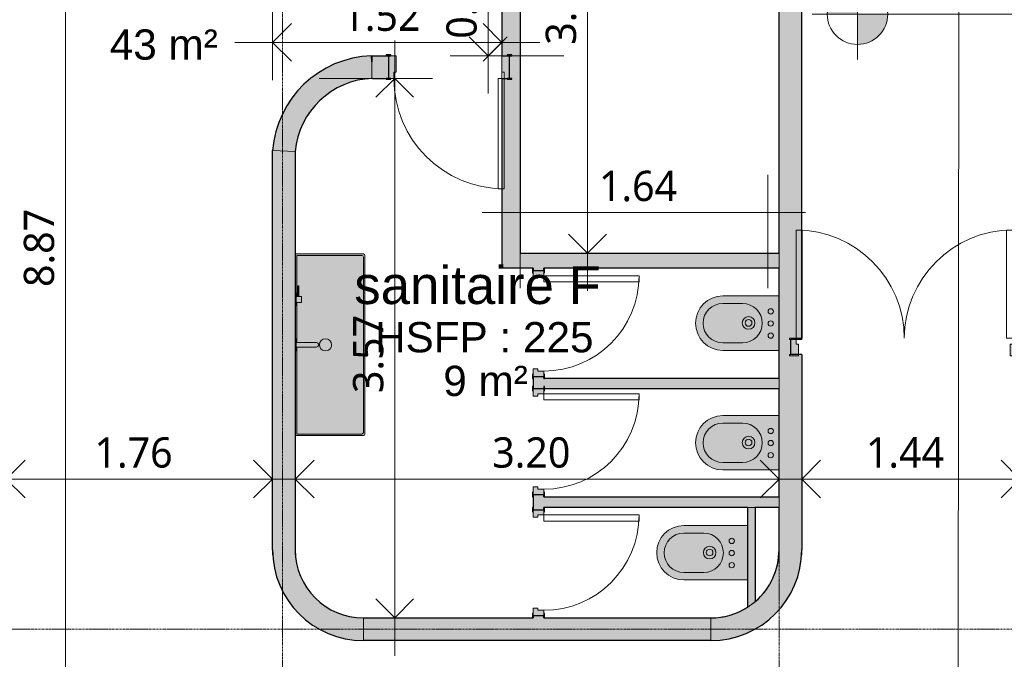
# Model space of a CAD drawing. Header units: millimetres. Extents: x -61176 to 31560, y -11428 to 53287.
# Tile 40 of 124: x -13941 to -7432, y 5620 to 9847. Entities that reach past the tile are written whole.
import ezdxf

# ---------------------------------------------------------------- set-up
doc = ezdxf.new("R2010")
doc.units = ezdxf.units.MM
doc.linetypes.add('Ligne de quadrillage', pattern=[22.225, 12.7, -3.175, 3.175, -3.175])
for name, color, linetype, lineweight in [('A-ANNO-DIMS', 211, 'Continuous', 9), ('A-ANNO-DIMS-100', 211, 'Continuous', 9), ('A-AREA-IDEN', 2, 'Continuous', 9), ('A-DOOR', 31, 'Continuous', 9), ('A-DOOR-FRAM', 31, 'Continuous', 9), ('A-WALL', 113, 'Continuous', 9), ('G-ANNO-DIMS', 111, 'Continuous', 9), ('G-ANNO-SYMB', 111, 'Continuous', 9), ('I-WALL', 2, 'Continuous', 9), ('P-SANR-FIXT', 6, 'Continuous', 9), ('S-GRID', 1, 'Continuous', 9)]:
    doc.layers.add(name, color=color, linetype=linetype, lineweight=lineweight)
doc.styles.add('Arial_1', font='arial.ttf', dxfattribs={"height": 200})
doc.styles.add('Arial_B', font='txt', dxfattribs={"height": 250})
doc.styles.add('Trebuchet MS_B', font='txt', dxfattribs={"height": 200})
doc.dimstyles.new('Cotes_linéaires_rouge_2mm', dxfattribs={"dimscale": 304.8, "dimtxt": 206.190181, "dimasz": 0.410105, "dimexe": 0.82021, "dimexo": 0.0625, "dimgap": 0.065617, "dimtad": 1, "dimlfac": 0.001, "dimrnd": 0.01, "dimzin": 0, "dimdsep": 46, "dimtxsty": 'Trebuchet MS_B', "dimblk1": 'OPEN30', "dimblk2": 'OPEN30', "dimsah": 1, "dimcen": 0.09, "dimdle": 0.82021, "dimazin": 0, "dimtfac": 1, "dimtdec": 4, "dimtix": 1, "dimtmove": 0, "dimatfit": 3, "dimfxl": 1.64042, "dimfxlon": 1, "dimtvp": 1, "dimtolj": 1, "dimtzin": 0, "dimarcsym": 2})
doc.dimstyles.new('Cotes_linéaires_rouge_2mm_2', dxfattribs={"dimscale": 304.8, "dimtxt": 206.190181, "dimasz": 0, "dimexe": 0.82021, "dimexo": 0.0625, "dimgap": 0.065617, "dimtad": 1, "dimlfac": 0.001, "dimrnd": 0.01, "dimzin": 0, "dimdsep": 46, "dimtxsty": 'Trebuchet MS_B', "dimblk1": 'NONE', "dimblk2": 'NONE', "dimsah": 1, "dimcen": 0.09, "dimdle": 0.82021, "dimazin": 0, "dimtfac": 1, "dimtdec": 4, "dimtix": 1, "dimtmove": 0, "dimatfit": 3, "dimfxl": 1.64042, "dimfxlon": 1, "dimtvp": 1, "dimtolj": 1, "dimtzin": 0, "dimarcsym": 2})

# ---------------------------------------------------------------- blocks, each defined once
blk = doc.blocks.new('Double _R_ - 1_43m x 2_04m-V4-Niveau 1')
at = {"layer": 'A-DOOR-FRAM'}
h = blk.add_hatch(color=254, dxfattribs=at)
h.paths.add_polyline_path([(-700, -58), (-700, -50), (-760, -50), (-760, -58), (-750, -58)])
h.paths.add_polyline_path([(-750, 50), (-715, 50), (-715, 58), (-760, 58), (-760, 50)])
h = blk.add_hatch(color=254, dxfattribs=at)
h.paths.add_polyline_path([(760, -58), (760, -50), (750, -50), (750, 50), (760, 50), (760, 58), (715, 58), (715, 18), (700, 18), (700, -58), (750, -58)])
h.paths.add_polyline_path([(-750, -50), (-700, -50), (-700, 18), (-715, 18), (-715, 50), (-750, 50)])
at = {"layer": 'A-DOOR'}
for p, q in [((-675, 773), (-715, 773)), ((-715, 773), (-715, 58)), ((-675, 58), (-675, 773)), ((675, 58), (675, 773)), ((675, 773), (715, 773)), ((715, 773), (715, 58)), ((-715, 58), (-675, 58)), ((715, 58), (675, 58))]:
    blk.add_line(p, q, dxfattribs=at)
for centre, start, end in [((-715, 58), 0, 90), ((715, 58), 90, 180)]:
    blk.add_arc(centre, 715, start, end, dxfattribs=at)
at = {"layer": 'A-DOOR-FRAM', "lineweight": 18}
for p, q in [((-760, 58), (-715, 58)), ((-760, 50), (-760, 58)), ((-750, 50), (-760, 50)), ((-750, -50), (-750, 50)), ((-715, 58), (-715, 50)), ((-715, 50), (-715, 18)), ((-715, 18), (-700, 18)), ((-700, 18), (-700, -50)), ((700, 18), (715, 18)), ((700, -58), (700, 18)), ((715, 58), (760, 58)), ((715, 18), (715, 58)), ((750, 50), (750, -50)), ((760, 50), (750, 50)), ((760, 58), (760, 50)), ((-760, -50), (-750, -50)), ((-760, -58), (-760, -50)), ((-700, -58), (-760, -58)), ((-700, -50), (-700, -58)), ((760, -58), (700, -58)), ((750, -50), (760, -50)), ((760, -50), (760, -58))]:
    blk.add_line(p, q, dxfattribs=at)
blk = doc.blocks.new('__Int_ Simple - __PP _0_73m x 2_04m_-1265892-Niveau 1')
at = {"layer": 'A-DOOR'}
h = blk.add_hatch(color=254, dxfattribs=at)
h.paths.add_polyline_path([(-450, 80), (-450, 75), (-420, 75), (-420, 80)])
h.paths.add_polyline_path([(-450, -80), (-420, -80), (-420, -75), (-450, -75)])
h.paths.add_polyline_path([(350, -75), (350, -80), (380, -80), (380, -75)])
h.paths.add_polyline_path([(350, 80), (350, 75), (380, 75), (380, 80)])
at = {"layer": 'A-DOOR-FRAM'}
h = blk.add_hatch(color=254, dxfattribs=at)
h.paths.add_polyline_path([(-435, -75), (-400, -75), (-400, -35), (-385, -35), (-385, 75), (-435, 75)])
h.paths.add_polyline_path([(315, -35), (330, -35), (330, -75), (365, -75), (365, 75), (315, 75)])
at = {"layer": 'A-DOOR', "lineweight": 25}
for p, q in [((-420, 80), (-450, 80)), ((-450, 80), (-450, 75)), ((-450, 75), (-420, 75)), ((-420, 75), (-420, 80)), ((380, 80), (350, 80)), ((350, 80), (350, 75)), ((350, 75), (380, 75)), ((380, 75), (380, 80)), ((-420, -75), (-450, -75)), ((-450, -75), (-450, -80)), ((-450, -80), (-420, -80)), ((-420, -80), (-420, -75)), ((380, -75), (350, -75)), ((350, -75), (350, -80)), ((350, -80), (380, -80)), ((380, -80), (380, -75))]:
    blk.add_line(p, q, dxfattribs=at)
at = {"layer": 'A-DOOR'}
for p, q in [((330, -75), (290, -75)), ((290, -805), (290, -75)), ((330, -75), (330, -805)), ((330, -805), (290, -805))]:
    blk.add_line(p, q, dxfattribs=at)
blk.add_arc((330, -75), 730, 180, 270, dxfattribs=at)
at = {"layer": 'A-DOOR-FRAM', "lineweight": 18}
for p, q in [((-435, 75), (-435, -75)), ((-385, 75), (-435, 75)), ((-385, -35), (-385, 75)), ((365, 75), (315, 75)), ((315, 75), (315, -35)), ((365, -75), (365, 75)), ((-400, -75), (-400, -35)), ((-400, -35), (-385, -35)), ((315, -35), (330, -35)), ((330, -35), (330, -75)), ((-435, -75), (-400, -75)), ((330, -75), (365, -75))]:
    blk.add_line(p, q, dxfattribs=at)
blk = doc.blocks.new('__Int_ Simple - __PP _0_63m x 2_04m_-1282696-Niveau 1')
at = {"layer": 'A-DOOR'}
h = blk.add_hatch(color=254, dxfattribs=at)
h.paths.add_polyline_path([(-400, -35), (-400, -40), (-370, -40), (-370, -35)])
h.paths.add_polyline_path([(-400, 35), (-370, 35), (-370, 40), (-400, 40)])
h.paths.add_polyline_path([(300, 35), (330, 35), (330, 40), (300, 40)])
h.paths.add_polyline_path([(300, -35), (300, -40), (330, -40), (330, -35)])
at = {"layer": 'A-DOOR-FRAM'}
h = blk.add_hatch(color=254, dxfattribs=at)
h.paths.add_polyline_path([(-385, -35), (-350, -35), (-350, 5), (-335, 5), (-335, 35), (-385, 35)])
h.paths.add_polyline_path([(265, 5), (280, 5), (280, -35), (315, -35), (315, 35), (265, 35)])
at = {"layer": 'A-DOOR', "lineweight": 25}
for p, q in [((-370, 40), (-400, 40)), ((-400, 40), (-400, 35)), ((-400, 35), (-370, 35)), ((-370, 35), (-370, 40)), ((330, 40), (300, 40)), ((300, 40), (300, 35)), ((300, 35), (330, 35)), ((330, 35), (330, 40)), ((-370, -35), (-400, -35)), ((-400, -35), (-400, -40)), ((-400, -40), (-370, -40)), ((-370, -40), (-370, -35)), ((330, -35), (300, -35)), ((300, -35), (300, -40)), ((300, -40), (330, -40)), ((330, -40), (330, -35))]:
    blk.add_line(p, q, dxfattribs=at)
at = {"layer": 'A-DOOR'}
for p, q in [((280, -35), (240, -35)), ((240, -665), (240, -35)), ((280, -35), (280, -665)), ((280, -665), (240, -665))]:
    blk.add_line(p, q, dxfattribs=at)
blk.add_arc((280, -35), 630, 180, 270, dxfattribs=at)
at = {"layer": 'A-DOOR-FRAM', "lineweight": 18}
for p, q in [((-385, 35), (-385, -35)), ((-335, 35), (-385, 35)), ((-350, -35), (-350, 5)), ((-350, 5), (-335, 5)), ((-335, 5), (-335, 35)), ((315, 35), (265, 35)), ((265, 35), (265, 5)), ((265, 5), (280, 5)), ((280, 5), (280, -35)), ((315, -35), (315, 35)), ((-385, -35), (-350, -35)), ((280, -35), (315, -35))]:
    blk.add_line(p, q, dxfattribs=at)
blk = doc.blocks.new('Bidet - 02 - 550 x 360mm-1282880-Niveau 1')
at = {"layer": 'P-SANR-FIXT'}
blk.add_hatch(color=254, dxfattribs=at).paths.add_polyline_path([(125, 626.5), (78.5, 620.4), (35.2, 602.5), (-2, 574), (-30.5, 536.8), (-48.4, 493.5), (-54.6, 447), (-54.6, 75), (304.6, 75), (304.6, 447), (298.4, 493.5), (280.5, 536.8), (252, 574), (214.8, 602.5), (171.5, 620.4)])
for p, q in [((-54.6, 447), (-54.6, 75)), ((-5.1, 315.7), (-5.1, 447)), ((254.9, 315.7), (254.9, 447)), ((304.6, 75), (304.6, 447)), ((-54.6, 75), (304.6, 75))]:
    blk.add_line(p, q, dxfattribs=at)
for centre, radius, start, end in [((125, 447), 179.6, 360, 180), ((124.9, 447), 130, 360, 180), ((124.9, 315.7), 130, 180, 360), ((126.3, 276.4), 41.6, 0, 180), ((126.3, 276.4), 41.6, 180, 360), ((126.3, 276.4), 22.1, 90, 270), ((126.3, 276.4), 22.1, 270, 90), ((42.9, 130.3), 17.5, 0, 180), ((42.9, 130.3), 17.5, 180, 360), ((122.9, 130.3), 17.5, 90, 270), ((122.9, 130.3), 17.5, 270, 90), ((202.9, 130.3), 17.5, 0, 180), ((202.9, 130.3), 17.5, 180, 360)]:
    blk.add_arc(centre, radius, start, end, dxfattribs=at)
blk = doc.blocks.new('Bidet - 02 - 550 x 360mm-1283203-Niveau 1')
at = {"layer": 'P-SANR-FIXT'}
blk.add_hatch(color=254, dxfattribs=at).paths.add_polyline_path([(-54.6, 25), (304.6, 25), (304.6, 447), (298.4, 493.5), (280.5, 536.8), (252, 574), (214.8, 602.5), (171.5, 620.4), (125, 626.5), (78.5, 620.4), (35.2, 602.5), (-2, 574), (-30.5, 536.8), (-48.4, 493.5), (-54.6, 447)])
for p, q in [((-54.6, 447), (-54.6, 25)), ((-5.1, 315.7), (-5.1, 447)), ((254.9, 315.7), (254.9, 447)), ((304.6, 25), (304.6, 447)), ((-54.6, 25), (304.6, 25))]:
    blk.add_line(p, q, dxfattribs=at)
for centre, radius, start, end in [((125, 447), 179.6, 360, 180), ((124.9, 447), 130, 360, 180), ((124.9, 315.7), 130, 180, 360), ((126.3, 276.4), 41.6, 0, 180), ((126.3, 276.4), 41.6, 180, 360), ((126.3, 276.4), 22.1, 90, 270), ((126.3, 276.4), 22.1, 270, 90), ((42.9, 130.3), 17.5, 0, 180), ((42.9, 130.3), 17.5, 180, 360), ((122.9, 130.3), 17.5, 90, 270), ((122.9, 130.3), 17.5, 270, 90), ((202.9, 130.3), 17.5, 0, 180), ((202.9, 130.3), 17.5, 180, 360)]:
    blk.add_arc(centre, radius, start, end, dxfattribs=at)
blk = doc.blocks.new('Lavabo de salle de bain blanc - 1200 mm x 400 mm-1284934-Niveau 1')
at = {"layer": 'P-SANR-FIXT'}
blk.add_hatch(color=254, dxfattribs=at).paths.add_polyline_path([(612.5, 525), (611.1, 530), (607.5, 533.7), (602.5, 535), (-577.5, 535), (-584.6, 532.1), (-587.5, 525), (-587.5, 75), (612.5, 75)])
for p, q in [((-587.5, 525), (-587.5, 75)), ((602.5, 535), (-577.5, 535)), ((-567.5, 525), (592.5, 525)), ((612.5, 75), (612.5, 525)), ((-577.5, 85), (-577.5, 515)), ((602.5, 515), (602.5, 85)), ((-2.5, 214.4), (-2.5, 80)), ((27.5, 214.4), (27.5, 80)), ((-587.5, 75), (612.5, 75)), ((-307.5, 85), (-577.5, 85)), ((-377.5, 98.2), (-307.5, 98.2)), ((-377.5, 91.8), (-377.5, 98.2)), ((-377.5, 91.8), (-307.5, 91.8)), ((-327.5, 80), (-327.5, 75)), ((-327.5, 80), (-247.5, 80)), ((-307.5, 116.1), (-307.5, 80)), ((-307.5, 116.1), (-267.5, 116.1)), ((-267.5, 116.1), (-267.5, 80)), ((-2.5, 85), (-267.5, 85)), ((-247.5, 80), (-247.5, 75)), ((-27.5, 80), (-27.5, 75)), ((-27.5, 80), (52.5, 80)), ((602.5, 85), (27.5, 85)), ((52.5, 80), (52.5, 75))]:
    blk.add_line(p, q, dxfattribs=at)
for centre, radius, start, end in [((-577.5, 525), 10, 90, 180), ((-567.5, 515), 10, 90, 180), ((592.5, 515), 10, 0, 90), ((602.5, 525), 10, 0, 90), ((12.5, 275), 40, 90, 270), ((12.5, 275), 40, 270, 90)]:
    blk.add_arc(centre, radius, start, end, dxfattribs=at)
blk.add_ellipse((12.5, 214.4), major_axis=(-15, 0), ratio=0.983353, start_param=3.141593, end_param=6.283185, dxfattribs=at)
blk = doc.blocks.new('Cotes d_élévation - Cote d_élévation - Cible remplie-10655-Niveau 1')
at = {"layer": 'G-ANNO-DIMS'}
h = blk.add_hatch(color=256, dxfattribs=at)
edge = h.paths.add_edge_path()
edge.add_line((0, 0), (-2, 0))
edge.add_arc((0, 0), 2, 90, 180, ccw=False)
edge.add_line((0, 2), (0, 0))
h = blk.add_hatch(color=256, dxfattribs=at)
edge = h.paths.add_edge_path()
edge.add_line((0, 0), (2, 0))
edge.add_arc((0, 0), 2, 270, 360, ccw=False)
edge.add_line((0, -2), (0, 0))
for p, q in [((0, -3), (0, 3)), ((-3, 0), (14, 0))]:
    blk.add_line(p, q, dxfattribs=at)
blk.add_circle((0, 0), 2, dxfattribs=at)
blk = doc.blocks.new('DIMBLOCK158-Niveau 1')
at = {"layer": 'A-ANNO-DIMS-100'}
for p, q in [((-14029.1, 6311.3), (-14029.1, 7061.3)), ((-12269.1, 6311.3), (-12269.1, 7061.3)), ((-12019.1, 6811.3), (-14279.1, 6811.3)), ((-14029.1, 6811.3), (-14029.1, 6311.3)), ((-12269.1, 6811.3), (-12269.1, 6311.3))]:
    blk.add_line(p, q, dxfattribs=at)
at = {"layer": 'A-ANNO-DIMS-100', "lineweight": 25}
for p, q in [((-14029.1, 6811.3), (-13904.1, 6936.3)), ((-12269.1, 6811.3), (-12394.1, 6936.3)), ((-14029.1, 6811.3), (-13904.1, 6686.3)), ((-12269.1, 6811.3), (-12394.1, 6686.3))]:
    blk.add_line(p, q, dxfattribs=at)
at = {"layer": 'A-ANNO-DIMS-100', "color": 0, "insert": (-13446.2, 7087.2), "char_height": 200, "width": 712.929, "attachment_point": 1, "line_spacing_factor": 1.048425, "style": 'Trebuchet MS_B'}
blk.add_mtext('1.76', dxfattribs=at)
blk = doc.blocks.new('_Open30')
at = {"color": 0, "linetype": 'ByBlock', "lineweight": -2}
for p, q in [((-1, 0.268), (0, 0)), ((0, 0), (-1, -0.268)), ((0, 0), (-1, 0))]:
    blk.add_line(p, q, dxfattribs=at)
blk = doc.blocks.new('DIMBLOCK160-Niveau 1')
at = {"layer": 'A-ANNO-DIMS-100'}
for p, q in [((-8771.3, 6311.3), (-8771.3, 7061.3)), ((-7329.1, 6311.3), (-7329.1, 7061.3)), ((-7079.1, 6811.3), (-9021.3, 6811.3)), ((-8771.3, 6811.3), (-8771.3, 6311.3)), ((-7329.1, 6811.3), (-7329.1, 6311.3))]:
    blk.add_line(p, q, dxfattribs=at)
at = {"layer": 'A-ANNO-DIMS-100', "lineweight": 25}
for p, q in [((-8771.3, 6811.3), (-8646.3, 6936.3)), ((-7329.1, 6811.3), (-7454.1, 6936.3)), ((-8771.3, 6811.3), (-8646.3, 6686.3)), ((-7329.1, 6811.3), (-7454.1, 6686.3))]:
    blk.add_line(p, q, dxfattribs=at)
at = {"layer": 'A-ANNO-DIMS-100', "color": 0, "insert": (-8347.2, 7087.2), "char_height": 200, "width": 712.929, "attachment_point": 1, "rotation": 360, "line_spacing_factor": 1.048425, "style": 'Trebuchet MS_B'}
blk.add_mtext('1.44', dxfattribs=at)
blk = doc.blocks.new('DIMBLOCK162-Niveau 1')
at = {"layer": 'A-ANNO-DIMS-100'}
for p, q in [((-12119.1, 6311.3), (-12119.1, 7061.3)), ((-8921.3, 6311.3), (-8921.3, 7061.3)), ((-8671.3, 6811.3), (-12369.1, 6811.3)), ((-12119.1, 6811.3), (-12119.1, 6311.3)), ((-8921.3, 6811.3), (-8921.3, 6311.3))]:
    blk.add_line(p, q, dxfattribs=at)
at = {"layer": 'A-ANNO-DIMS-100', "lineweight": 25}
for p, q in [((-12119.1, 6811.3), (-11994.1, 6936.3)), ((-8921.3, 6811.3), (-9046.3, 6936.3)), ((-12119.1, 6811.3), (-11994.1, 6686.3)), ((-8921.3, 6811.3), (-9046.3, 6686.3))]:
    blk.add_line(p, q, dxfattribs=at)
at = {"layer": 'A-ANNO-DIMS-100', "color": 0, "insert": (-10817.2, 7087.2), "char_height": 200, "width": 712.929, "attachment_point": 1, "rotation": 360, "line_spacing_factor": 1.048425, "style": 'Trebuchet MS_B'}
blk.add_mtext('3.20', dxfattribs=at)
blk = doc.blocks.new('DIMBLOCK163-Niveau 1')
at = {"layer": 'A-ANNO-DIMS-100'}
for p, q in [((-11461.8, 9709.4), (-11461.8, 5644)), ((-11961.8, 9459.4), (-11211.8, 9459.4)), ((-11461.8, 9459.4), (-11961.8, 9459.4)), ((-10961.8, 5894), (-11711.8, 5894)), ((-11461.8, 5894), (-10961.8, 5894))]:
    blk.add_line(p, q, dxfattribs=at)
at = {"layer": 'A-ANNO-DIMS-100', "lineweight": 25}
for p, q in [((-11461.8, 9459.4), (-11586.8, 9334.4)), ((-11461.8, 9459.4), (-11336.8, 9334.4)), ((-11461.8, 5894), (-11586.8, 6019)), ((-11461.8, 5894), (-11336.8, 6019))]:
    blk.add_line(p, q, dxfattribs=at)
at = {"layer": 'A-ANNO-DIMS-100', "color": 0, "insert": (-11737.7, 7379.6), "char_height": 200, "width": 712.929, "attachment_point": 1, "rotation": 90, "line_spacing_factor": 1.048425, "style": 'Trebuchet MS_B'}
blk.add_mtext('3.57', dxfattribs=at)
blk = doc.blocks.new('DIMBLOCK164-Niveau 1')
at = {"layer": 'A-ANNO-DIMS-100'}
for p, q in [((-13637.4, 13061.6), (-13637.4, 3694)), ((-13137.4, 12811.6), (-13887.4, 12811.6)), ((-13637.4, 12811.6), (-13137.4, 12811.6)), ((-13137.4, 3944), (-13887.4, 3944)), ((-13637.4, 3944), (-13137.4, 3944))]:
    blk.add_line(p, q, dxfattribs=at)
at = {"layer": 'A-ANNO-DIMS-100', "lineweight": 25}
for p, q in [((-13637.4, 12811.6), (-13762.4, 12686.6)), ((-13637.4, 12811.6), (-13512.4, 12686.6)), ((-13637.4, 3944), (-13762.4, 4069)), ((-13637.4, 3944), (-13512.4, 4069))]:
    blk.add_line(p, q, dxfattribs=at)
at = {"layer": 'A-ANNO-DIMS-100', "color": 0, "insert": (-13913.3, 8080.7), "char_height": 200, "width": 712.929, "attachment_point": 1, "rotation": 90, "line_spacing_factor": 1.048425, "style": 'Trebuchet MS_B'}
blk.add_mtext('8.87', dxfattribs=at)
blk = doc.blocks.new('DIMBLOCK197-Niveau 1')
at = {"layer": 'A-ANNO-DIMS-100'}
for p, q in [((-10632.9, 8072.6), (-10632.9, 8822.6)), ((-8996.6, 8072.6), (-8996.6, 8822.6)), ((-8746.6, 8572.6), (-10882.9, 8572.6)), ((-10632.9, 8572.6), (-10632.9, 8072.6)), ((-8996.6, 8572.6), (-8996.6, 8072.6))]:
    blk.add_line(p, q, dxfattribs=at)
at = {"layer": 'A-ANNO-DIMS-100', "color": 0, "insert": (-10111.8, 8848.5), "char_height": 200, "width": 712.929, "attachment_point": 1, "line_spacing_factor": 1.048425, "style": 'Trebuchet MS_B'}
blk.add_mtext('1.64', dxfattribs=at)
blk = doc.blocks.new('_None')
blk = doc.blocks.new('DIMBLOCK198-Niveau 1')
at = {"layer": 'A-ANNO-DIMS-100'}
for p, q in [((-10187.6, 11902), (-10187.6, 8055)), ((-9687.6, 11652), (-10437.6, 11652)), ((-10187.6, 11652), (-9687.6, 11652)), ((-9687.6, 8305), (-10437.6, 8305)), ((-10187.6, 8305), (-9687.6, 8305))]:
    blk.add_line(p, q, dxfattribs=at)
at = {"layer": 'A-ANNO-DIMS-100', "lineweight": 25}
for p, q in [((-10187.6, 11652), (-10312.6, 11527)), ((-10187.6, 11652), (-10062.6, 11527)), ((-10187.6, 8305), (-10312.6, 8430)), ((-10187.6, 8305), (-10062.6, 8430))]:
    blk.add_line(p, q, dxfattribs=at)
at = {"layer": 'A-ANNO-DIMS-100', "color": 0, "insert": (-10463.5, 9681.4), "char_height": 200, "width": 712.929, "attachment_point": 1, "rotation": 90, "line_spacing_factor": 1.048425, "style": 'Trebuchet MS_B'}
blk.add_mtext('3.35', dxfattribs=at)
blk = doc.blocks.new('DIMBLOCK199-Niveau 1')
at = {"layer": 'A-ANNO-DIMS-100'}
for p, q in [((-10844.3, 10677.6), (-10844.3, 9359.4)), ((-10344.3, 10427.6), (-11094.3, 10427.6)), ((-10844.3, 10427.6), (-10344.3, 10427.6)), ((-10344.3, 9609.4), (-11094.3, 9609.4)), ((-10844.3, 9609.4), (-10344.3, 9609.4))]:
    blk.add_line(p, q, dxfattribs=at)
at = {"layer": 'A-ANNO-DIMS-100', "lineweight": 25}
for p, q in [((-10844.3, 10427.6), (-10969.3, 10302.6)), ((-10844.3, 10427.6), (-10719.3, 10302.6)), ((-10844.3, 9609.4), (-10969.3, 9734.4)), ((-10844.3, 9609.4), (-10719.3, 9734.4))]:
    blk.add_line(p, q, dxfattribs=at)
at = {"layer": 'A-ANNO-DIMS-100', "color": 0, "insert": (-11120.2, 9721.4), "char_height": 200, "width": 712.929, "attachment_point": 1, "rotation": 90, "line_spacing_factor": 1.048425, "style": 'Trebuchet MS_B'}
blk.add_mtext('0.82', dxfattribs=at)
blk = doc.blocks.new('DIMBLOCK200-Niveau 1')
at = {"layer": 'A-ANNO-DIMS-100'}
for p, q in [((-12269.1, 10197.5), (-12269.1, 9447.5)), ((-12269.1, 9697.5), (-12269.1, 10197.5)), ((-10752.9, 10197.5), (-10752.9, 9447.5)), ((-10752.9, 9697.5), (-10752.9, 10197.5)), ((-12519.1, 9697.5), (-10502.9, 9697.5))]:
    blk.add_line(p, q, dxfattribs=at)
at = {"layer": 'A-ANNO-DIMS-100', "lineweight": 25}
for p, q in [((-12269.1, 9697.5), (-12144.1, 9822.5)), ((-10752.9, 9697.5), (-10877.9, 9822.5)), ((-12269.1, 9697.5), (-12144.1, 9572.5)), ((-10752.9, 9697.5), (-10877.9, 9572.5))]:
    blk.add_line(p, q, dxfattribs=at)
at = {"layer": 'A-ANNO-DIMS-100', "color": 0, "insert": (-11808.1, 9973.4), "char_height": 200, "width": 712.929, "attachment_point": 1, "line_spacing_factor": 1.048425, "style": 'Trebuchet MS_B'}
blk.add_mtext('1.52', dxfattribs=at)

msp = doc.modelspace()

# ---------------------------------------------------------------- hatches: boundary and pattern name
at = {"layer": 'A-WALL', "transparency": 33554534}
for points in [[(-8771.258, 6343.989), (-8771.258, 7633.989), (-8843.356, 7633.989), (-8843.356, 7733.989), (-8771.258, 7733.989), (-8771.258, 13933.989), (-8829.606, 13933.989), (-8829.606, 14033.989), (-8771.258, 14033.989), (-8771.258, 15243.989), (-8921.258, 15243.989), (-8921.258, 6343.989)], [(-11609.2, 9459.406), (-11502.94, 9459.406), (-11502.94, 9609.406), (-11612.94, 9609.406), (-11612.94, 9459.406)], [(-12119.115, 6343.989), (-12119.115, 8975.741), (-12269.115, 8981.923), (-12269.115, 6343.989)], [(-11669.115, 5743.989), (-11669.115, 5893.989), (-11739.511, 5899.529), (-11808.173, 5916.014), (-11873.411, 5943.036), (-11933.619, 5979.932), (-11987.313, 6025.791), (-12033.173, 6079.486), (-12070.068, 6139.693), (-12097.091, 6204.932), (-12113.575, 6273.594), (-12119.115, 6343.989), (-12269.115, 6343.989), (-12263.008, 6258.6), (-12244.811, 6174.95), (-12214.894, 6094.74), (-12173.867, 6019.605), (-12122.565, 5951.073), (-12062.032, 5890.539), (-11993.5, 5839.237), (-11918.364, 5798.21), (-11838.155, 5768.293), (-11754.504, 5750.096)], [(-9371.258, 5743.989), (-9285.869, 5750.096), (-9202.218, 5768.293), (-9122.009, 5798.21), (-9046.873, 5839.237), (-8978.341, 5890.539), (-8917.808, 5951.073), (-8866.506, 6019.605), (-8825.479, 6094.74), (-8795.562, 6174.95), (-8777.365, 6258.6), (-8771.258, 6343.989), (-8921.258, 6343.989), (-8925.904, 6279.491), (-8939.747, 6216.324), (-8962.5, 6155.794), (-8993.695, 6099.15), (-9032.686, 6047.562), (-9078.671, 6002.101), (-9103.018, 5982.676), (-9128.657, 5964.991), (-9184.887, 5934.397), (-9244.876, 5912.101), (-9307.422, 5898.54), (-9371.258, 5893.989)]]:
    msp.add_hatch(color=55, dxfattribs=at).paths.add_polyline_path(points)
at = {"layer": 'I-WALL', "transparency": 33554534}
for points in [[(-10752.94, 8204.99), (-10632.94, 8204.99), (-10632.94, 11721.951), (-10752.94, 11721.951), (-10752.94, 10577.563), (-10702.94, 10577.563), (-10702.94, 10427.563), (-10752.94, 10427.563), (-10752.94, 9609.406), (-10702.94, 9609.406), (-10702.94, 9459.406), (-10752.94, 9459.406), (-10752.94, 8749.51)], [(-12119.115, 8975.741), (-12106.869, 9051.484), (-12083.815, 9124.665), (-12050.436, 9193.75), (-12007.432, 9257.292), (-11955.704, 9313.958), (-11896.336, 9362.563), (-11830.572, 9402.085), (-11759.791, 9431.699), (-11685.476, 9450.782), (-11612.94, 9459.406), (-11612.94, 9569.312), (-11614.286, 9608.848), (-11703.973, 9599.818), (-11791.678, 9579.005), (-11875.859, 9546.774), (-11955.038, 9503.691), (-12027.822, 9450.514), (-12092.934, 9388.177), (-12149.228, 9317.776), (-12195.715, 9240.548), (-12231.58, 9157.849), (-12256.19, 9071.133), (-12269.115, 8981.923)], [(-10063.704, 8204.99), (-8921.258, 8204.99), (-8921.258, 8304.99), (-10632.94, 8304.99), (-10632.94, 8204.99), (-10476.568, 8204.99)], [(-8921.258, 7408.517), (-8921.258, 7478.517), (-10476.568, 7478.517), (-10476.568, 7408.517), (-10063.704, 7408.517)], [(-10476.568, 6624.011), (-8921.258, 6624.011), (-8921.258, 6694.011), (-10476.568, 6694.011)], [(-9128.668, 5964.977), (-9103.025, 5982.67), (-9078.668, 6002.096), (-9078.668, 6624.011), (-9128.668, 6624.011), (-9128.668, 6051.072)], [(-9371.258, 5743.989), (-9371.258, 5893.989), (-11669.115, 5893.989), (-11669.115, 5743.989), (-10063.704, 5743.989)]]:
    msp.add_hatch(color=55, dxfattribs=at).paths.add_polyline_path(points)
h = msp.add_hatch(color=55, dxfattribs=at)
h.paths.add_polyline_path([(-10476.568, 5893.989), (-10476.568, 5909), (-10546.568, 5909), (-10546.568, 5893.989)])
h.paths.add_polyline_path([(-10546.568, 6609), (-10476.568, 6609), (-10476.568, 6709.011), (-10546.568, 6709.011)])
h.paths.add_polyline_path([(-10476.568, 7409.011), (-10476.568, 7489.99), (-10546.568, 7489.99), (-10546.568, 7409.011)])
h.paths.add_polyline_path([(-10546.568, 8189.99), (-10476.568, 8189.99), (-10476.568, 8204.99), (-10546.568, 8204.99)])

# ---------------------------------------------------------------- linework, layer by layer
at = {"layer": 'A-WALL', "lineweight": 25}
for p, q in [((-8771.258, 7733.989), (-8771.258, 13933.989)), ((-8921.258, 8304.99), (-8921.258, 9945.063)), ((-11612.94, 9609.406), (-11502.94, 9609.406)), ((-11612.94, 9609.406), (-11612.94, 9569.312)), ((-11502.94, 9609.406), (-11502.94, 9459.406)), ((-11609.2, 9459.406), (-11502.94, 9459.406)), ((-12269.115, 6343.989), (-12269.115, 8981.923)), ((-12119.115, 8975.741), (-12119.115, 6343.989)), ((-8921.258, 7478.517), (-8921.258, 8204.99)), ((-8771.258, 7733.989), (-8843.356, 7733.989)), ((-8843.356, 7633.989), (-8843.356, 7733.989)), ((-8771.258, 7633.989), (-8843.356, 7633.989)), ((-8771.258, 7633.989), (-8771.258, 6343.989)), ((-8921.258, 6694.011), (-8921.258, 7408.517)), ((-8921.258, 6343.989), (-8921.258, 6624.011))]:
    msp.add_line(p, q, dxfattribs=at)
at = {"layer": 'A-WALL'}
for p, q in [((-11612.94, 9569.312), (-11612.94, 9569.312)), ((-11612.94, 9569.312), (-11612.94, 9459.406)), ((-11612.94, 9459.406), (-11609.2, 9459.406)), ((-12119.115, 8975.741), (-12269.115, 8981.923)), ((-8921.258, 8304.99), (-8921.258, 8204.99)), ((-8921.258, 7478.517), (-8921.258, 6624.011)), ((-11669.115, 5743.989), (-11669.115, 5893.989)), ((-9371.258, 5743.989), (-9371.258, 5893.989))]:
    msp.add_line(p, q, dxfattribs=at)
for centre, radius, start, end in [((-11669.115, 6343.989), 600, 180, 270), ((-11669.115, 6343.989), 450, 180, 270), ((-9371.258, 6343.989), 600, 270, 360), ((-9371.258, 6343.989), 450, 351.3626274, 360), ((-9371.258, 6343.989), 450, 342.7209844, 348.5053561), ((-9371.258, 6343.989), 450, 348.5053561, 351.3626274), ((-9371.258, 6343.989), 450, 334.0736955, 339.3096943), ((-9371.258, 6343.989), 450, 339.3096943, 342.7209844), ((-9371.258, 6343.989), 450, 325.4186177, 330.4425346), ((-9371.258, 6343.989), 450, 330.4425346, 334.0736955), ((-9371.258, 6343.989), 450, 316.7546207, 321.6849645), ((-9371.258, 6343.989), 450, 321.6849645, 325.4186177), ((-9371.258, 6343.989), 450, 302.6216116, 310.5566545), ((-9371.258, 6343.989), 450, 306.1702802, 310.6846947), ((-9371.258, 6343.989), 450, 310.6846947, 312.9694876), ((-9371.258, 6343.989), 450, 312.9694876, 316.7546207), ((-9371.258, 6343.989), 450, 287.2049008, 290.5882628), ((-9371.258, 6343.989), 450, 290.5882628, 295.8174163), ((-9371.258, 6343.989), 450, 295.8174163, 299.4218953), ((-9371.258, 6343.989), 450, 299.4218953, 302.7243062), ((-9371.258, 6343.989), 450, 302.7243062, 305.6758022), ((-9371.258, 6343.989), 450, 305.6790971, 306), ((-9371.258, 6343.989), 450, 270, 278.5994117), ((-9371.258, 6343.989), 450, 278.5994117, 281.4379645), ((-9371.258, 6343.989), 450, 281.4379645, 287.2049008)]:
    msp.add_arc(centre, radius, start, end, dxfattribs=at)
at = {"layer": 'A-WALL', "lineweight": 25}
for centre, radius, start, end in [((-11669.115, 6343.989), 600, 180, 270), ((-11669.115, 6343.989), 450, 180, 270), ((-9371.258, 6343.989), 600, 270, 360), ((-9371.258, 6343.989), 450, 310.5566545, 360), ((-9371.258, 6343.989), 450, 270, 302.6216116)]:
    msp.add_arc(centre, radius, start, end, dxfattribs=at)
at = {"layer": 'G-ANNO-SYMB'}
msp.add_line((-7736.956, 4984.232), (-7694.957, 48844.227), dxfattribs=at)
at = {"layer": 'I-WALL', "lineweight": 25}
for p, q in [((-10632.94, 11651.951), (-10632.94, 8304.99)), ((-10752.94, 10427.563), (-10752.94, 9609.406)), ((-11612.94, 9569.312), (-11614.286, 9608.848)), ((-10752.94, 9609.406), (-10702.94, 9609.406)), ((-10702.94, 9459.406), (-10702.94, 9609.406)), ((-11609.2, 9459.406), (-11609.184, 9458.935)), ((-10752.94, 9459.406), (-10752.94, 8204.99)), ((-10752.94, 9459.406), (-10702.94, 9459.406)), ((-10632.94, 8304.99), (-8921.258, 8304.99)), ((-10546.568, 8204.99), (-10752.94, 8204.99)), ((-10546.568, 8204.99), (-10546.568, 8189.99)), ((-8921.258, 8204.99), (-10476.568, 8204.99)), ((-10476.568, 8189.99), (-10476.568, 8204.99)), ((-10546.568, 8189.99), (-10476.568, 8189.99)), ((-10546.568, 7489.99), (-10546.568, 7409.011)), ((-10546.568, 7489.99), (-10476.568, 7489.99)), ((-10476.568, 7478.517), (-10476.568, 7489.99)), ((-10476.568, 7478.517), (-8921.258, 7478.517)), ((-10546.568, 7409.011), (-10476.568, 7409.011)), ((-10476.568, 7409.011), (-10476.568, 7408.517)), ((-8921.258, 7408.517), (-10476.568, 7408.517)), ((-10546.568, 6709.011), (-10546.568, 6609)), ((-10546.568, 6709.011), (-10476.568, 6709.011)), ((-10476.568, 6694.011), (-10476.568, 6709.011)), ((-10476.568, 6694.011), (-8921.258, 6694.011)), ((-10546.568, 6609), (-10476.568, 6609)), ((-9128.668, 6624.011), (-10476.568, 6624.011)), ((-10476.568, 6609), (-10476.568, 6624.011)), ((-9128.668, 5964.977), (-9128.668, 6624.011)), ((-8921.258, 6624.011), (-9078.668, 6624.011)), ((-9078.668, 6624.011), (-9078.668, 6002.096)), ((-11669.115, 5893.989), (-10546.568, 5893.989)), ((-10546.568, 5909), (-10546.568, 5893.989)), ((-10546.568, 5909), (-10476.568, 5909)), ((-10476.568, 5893.989), (-10476.568, 5909)), ((-10476.568, 5893.989), (-9371.258, 5893.989)), ((-9371.258, 5743.989), (-11669.115, 5743.989))]:
    msp.add_line(p, q, dxfattribs=at)
at = {"layer": 'I-WALL'}
for p, q in [((-8921.258, 8304.99), (-8921.258, 8304.99)), ((-10476.568, 7409.011), (-10476.568, 7409.011)), ((-9128.668, 6624.011), (-9078.668, 6624.011)), ((-11669.115, 5743.989), (-11669.115, 5743.989))]:
    msp.add_line(p, q, dxfattribs=at)
for centre, radius, start, end in [((-11591.159, 8929.242), 680, 91.9489926, 175.5566563), ((-11591.159, 8929.242), 530, 91.9489926, 174.9666485), ((-9371.258, 6343.989), 450, 306.5903047, 310.5560895), ((-9371.258, 6343.989), 450, 302.6233602, 306.589133)]:
    msp.add_arc(centre, radius, start, end, dxfattribs=at)
at = {"layer": 'I-WALL', "lineweight": 25}
for radius, end in [(680, 175.5566563), (530, 174.9666485)]:
    msp.add_arc((-11591.159, 8929.242), radius, 91.9489926, end, dxfattribs=at)
at = {"layer": 'S-GRID', "linetype": 'Ligne de quadrillage', "lineweight": 18}
for p, q in [((-12204.115, -9486.555), (-12204.115, 51986.924)), ((-8921.615, -9486.555), (-8921.615, 51986.924)), ((-61176.497, 5818.989), (30259.658, 5818.989))]:
    msp.add_line(p, q, dxfattribs=at)

# ---------------------------------------------------------------- block references
at = {"layer": 'A-DOOR'}
for name, p in [('__Int_ Simple - __PP _0_73m x 2_04m_-1265892-Niveau 1', (-11067.94, 9534.406)), ('Double _R_ - 1_43m x 2_04m-V4-Niveau 1', (-8093.356, 7683.989))]:
    msp.add_blockref(name, p, dxfattribs=at)
at = {"layer": 'A-DOOR', "rotation": 89.99999999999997}
for p in [(-10511.568, 7874.99), (-10511.568, 7094.011), (-10511.568, 6294)]:
    msp.add_blockref('__Int_ Simple - __PP _0_63m x 2_04m_-1282696-Niveau 1', p, dxfattribs=at)
at = {"layer": 'G-ANNO-DIMS', "xscale": 99.99999999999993, "yscale": 99.99999999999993, "zscale": 99.99999999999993}
msp.add_blockref('Cotes d_élévation - Cote d_élévation - Cible remplie-10655-Niveau 1', (-8402.645, 9883.586), dxfattribs=at)
at = {"layer": 'P-SANR-FIXT'}
for name, p, rotation in [('Lavabo de salle de bain blanc - 1200 mm x 400 mm-1284934-Niveau 1', (-12194.115, 7711.384), 269.9999999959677), ('Bidet - 02 - 550 x 360mm-1282880-Niveau 1', (-8846.258, 7716.753), 89.99999998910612), ('Bidet - 02 - 550 x 360mm-1282880-Niveau 1', (-8846.258, 6926.264), 89.99999998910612), ('Bidet - 02 - 550 x 360mm-1283203-Niveau 1', (-9103.668, 6199.45), 89.9999999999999)]:
    msp.add_blockref(name, p, dxfattribs=dict(at, rotation=rotation))

# ---------------------------------------------------------------- texts
at = {"layer": 'A-AREA-IDEN', "attachment_point": 1}
for s, insert, char_height, width, style in [('43 m²', (-13345.317, 9783.059), 200, 881.85625, 'Arial_1'), ('sanitaire F', (-11729.21, 8218.169), 250, 2116.455, 'Arial_B'), ('HSFP : 225', (-11591.801, 7849.028), 200, 1787.76312, 'Arial_1'), ('9 m²', (-11140.71, 7560.255), 200, 689.45125, 'Arial_1')]:
    msp.add_mtext(s, dxfattribs=dict(at, insert=insert, char_height=char_height, width=width, style=style))

# ---------------------------------------------------------------- dimensions: what is measured, and where the dimension line sits
at = {"layer": 'A-ANNO-DIMS'}
for base, p1, p2, angle, dimstyle, override, picture, middle in [((-13637.391, 3943.989), (-13137.391, 12811.551), (-13137.391, 3943.989), 90, 'Cotes_linéaires_rouge_2mm', {"dimpost": '<>', "dimfxl": 8867.562161}, 'DIMBLOCK164-Niveau 1', (-13761.162, 8377.77)), ((-10187.577, 8304.99), (-9687.578, 11651.951), (-9687.577, 8304.99), 270.0000006, 'Cotes_linéaires_rouge_2mm', {"dimpost": '<>', "dimfxl": 3346.961373}, 'DIMBLOCK198-Niveau 1', (-10311.349, 9978.471)), ((-10844.303, 9609.406), (-10344.303, 10427.563), (-10344.303, 9609.406), 90, 'Cotes_linéaires_rouge_2mm', {"dimpost": '<>', "dimfxl": 818.157346}, 'DIMBLOCK199-Niveau 1', (-10968.074, 10018.485)), ((-10752.94, 9697.517), (-12269.115, 10197.517), (-10752.94, 10197.517), 0, 'Cotes_linéaires_rouge_2mm', {"dimpost": '<>', "dimfxl": 1516.174953}, 'DIMBLOCK200-Niveau 1', (-11511.028, 9821.288)), ((-11461.776, 5893.989), (-11961.776, 9459.406), (-10961.776, 5893.989), 90, 'Cotes_linéaires_rouge_2mm', {"dimpost": '<>', "dimfxl": 3702.998393}, 'DIMBLOCK163-Niveau 1', (-11585.547, 7676.698)), ((-10632.94, 8572.595), (-8996.615, 8072.595), (-10632.94, 8072.595), 0, 'Cotes_linéaires_rouge_2mm_2', {"dimpost": '<>', "dimfxl": 1636.325045}, 'DIMBLOCK197-Niveau 1', (-9814.778, 8696.568)), ((-12119.115, 6811.291), (-8921.258, 6311.291), (-12119.115, 6311.291), 360, 'Cotes_linéaires_rouge_2mm', {"dimpost": '<>', "dimfxl": 3197.857278}, 'DIMBLOCK162-Niveau 1', (-10520.186, 6935.062)), ((-8771.258, 6811.291), (-7329.115, 6311.291), (-8771.258, 6311.291), 360, 'Cotes_linéaires_rouge_2mm', {"dimpost": '<>', "dimfxl": 1442.142721}, 'DIMBLOCK160-Niveau 1', (-8050.187, 6934.658))]:
    dim = msp.add_linear_dim(base=base, p1=p1, p2=p2, angle=angle, dimstyle=dimstyle, override=override, dxfattribs=at)
    dim.commit()
    dim.dimension.update_dxf_attribs({"geometry": picture, "text_midpoint": middle})
dim = msp.add_linear_dim(base=(-14029.115, 6811.291), p1=(-12269.115, 6311.291), p2=(-14029.115, 6311.291), dimstyle='Cotes_linéaires_rouge_2mm', override={"dimpost": '<>', "dimfxl": 1760.000002}, dxfattribs=at)
dim.commit()
dim.dimension.update_dxf_attribs({"geometry": 'DIMBLOCK158-Niveau 1', "text_midpoint": (-13149.115, 6935.264)})

doc.saveas('drawing.dxf')
